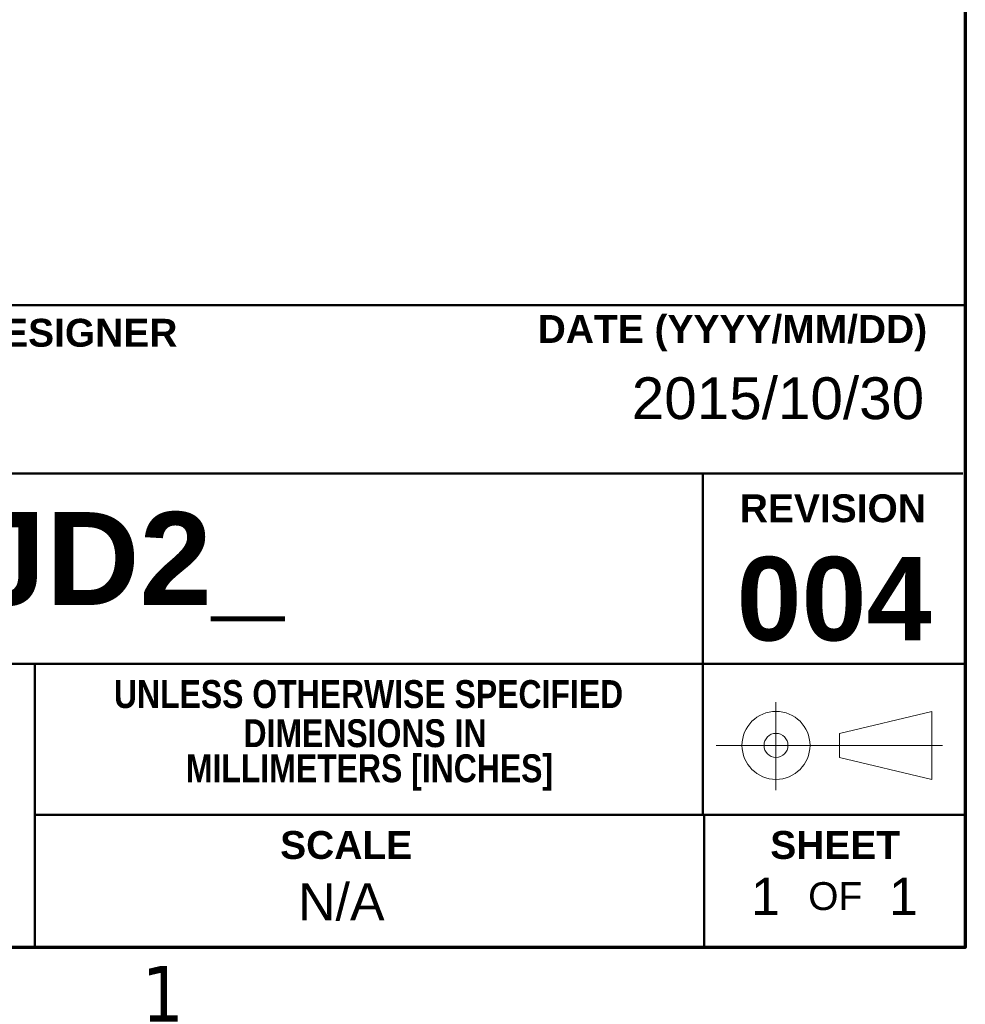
# Model space of a CAD drawing. Header units: inches. Extents: x 0.2 to 29.5, y 0.6 to 18.6.
# Tile 20 of 21: x 25.5 to 29.1, y 0.9 to 4.6. Entities that reach past the tile are written whole.
import ezdxf

# ---------------------------------------------------------------- set-up
doc = ezdxf.new("R2010")
doc.units = ezdxf.units.IN
doc.header["$LTSCALE"] = 1.75
doc.header["$MEASUREMENT"] = 0
doc.layers.add('Border (ANSI)', color=7, linetype='Continuous', lineweight=70)
doc.layers.add('Title (ANSI)', color=7, linetype='Continuous', lineweight=50)
doc.layers.add('FORMAT', color=5, linetype='Continuous', lineweight=25, true_color=0x0000ff)
doc.styles.add('Note Text (ANSI)', font='tahoma.ttf')
doc.styles.add('Text Style107', font='arialbd.ttf')
doc.styles.add('Text Style117', font='arialbd.ttf')
doc.styles.add('Text Style47', font='ARIALN.TTF')
doc.styles.add('Text Style50', font='arial.ttf')
doc.styles.add('Text Style55', font='arial.ttf')
doc.styles.add('Text Style59', font='arial.ttf')

# ---------------------------------------------------------------- blocks, each defined once
blk = doc.blocks.new('Borders Default Border')
at = {"layer": 'Border (ANSI)', "flags": 128}
blk.add_lwpolyline([(0.38, 0.62), (0.38, 10.38), (16.62, 10.38), (16.62, 0.62), (0.38, 0.62)], dxfattribs=at)
at = {"layer": 'Border (ANSI)', "insert": (14.8479, 0.46), "char_height": 0.12, "attachment_point": 7, "line_spacing_factor": 1.875, "style": 'Note Text (ANSI)'}
blk.add_mtext('1', dxfattribs=at)
blk = doc.blocks.new('Title Blocks ICD TITLE BLOCK MM CUSTOMER')
at = {"layer": 'FORMAT', "color": 7, "linetype": 'Continuous', "lineweight": 5}
for p, q in [((10.854, 7.7199), (10.854, 7.5304)), ((10.991, 7.6528), (11.189, 7.7002)), ((11.189, 7.7002), (11.189, 7.5538)), ((10.991, 7.6528), (10.991, 7.6012)), ((11.2126, 7.627), (10.7256, 7.627)), ((10.991, 7.6012), (11.189, 7.5538))]:
    blk.add_line(p, q, dxfattribs=at)
for radius in [0.0732, 0.0258]:
    blk.add_circle((10.854, 7.627), radius, dxfattribs=at)
at = {"layer": 'Title (ANSI)'}
for p, q in [((3.2614, 8.5744), (11.2614, 8.5744)), ((11.2614, 8.5744), (11.2614, 7.4772)), ((3.2614, 8.212), (11.2564, 8.212)), ((10.6964, 8.2122), (10.6964, 7.4772)), ((7.2663, 7.8022), (11.2614, 7.8022)), ((9.2591, 7.1922), (9.2591, 7.8022)), ((9.2591, 7.4772), (11.2614, 7.4772)), ((10.6991, 7.4771), (10.6991, 7.1921)), ((11.2614, 7.1921), (3.2614, 7.1921))]:
    blk.add_line(p, q, dxfattribs=at)
at = {"layer": 'Title (ANSI)', "char_height": 0.06, "style": 'Note Text (ANSI)'}
for s, insert, width, attachment_point in [('\\fArial|b1|i0;\\H0.0600;DRAFTER/DESIGNER', (8.7045, 8.5144), 0.861768, 4), ('\\fArial|b1|i0;\\H0.0600;DATE (YYYY/MM/DD)', (11.1793, 8.5144), 0.838354, 6), ('\\fArial Narrow|b1|i0;\\H0.0600;DIMENSIONS IN', (9.9696, 7.6528), 0.838354, 5), ('\\fArial Narrow|b1|i0;\\H0.0600; MILLIMETERS [INCHES]', (9.9696, 7.5686), 0.838354, 5)]:
    blk.add_mtext(s, dxfattribs=dict(at, insert=insert, width=width, attachment_point=attachment_point))
at = {"layer": 'Title (ANSI)', "char_height": 0.06, "attachment_point": 5, "style": 'Note Text (ANSI)'}
for s, insert in [('\\fArial|b1|i0;\\H0.0600;REVISION', (10.9764, 8.137)), ('\\fArial Narrow|b1|i0;\\H0.0600;UNLESS OTHERWISE SPECIFIED', (9.9772, 7.737)), ('\\fArial|b1|i0;\\H0.0600;SCALE', (9.929, 7.4121)), ('\\fArial|b1|i0;\\H0.0600;SHEET', (10.9814, 7.4121)), ('\\fArial|b0|i0;\\H0.0600;OF', (10.9814, 7.3021))]:
    blk.add_mtext(s, dxfattribs=dict(at, insert=insert))
at = {"layer": 'Title (ANSI)'}
for tag, p, height, style in [('<TITLE_1>_001', (3.6368, 8.3375), 0.09, 'Text Style50'), ('DESIGNER_001', (8.7789, 8.3294), 0.09, 'Text Style50'), ('<DRAWN_DATE>_001', (10.5436, 8.3294), 0.09, 'Text Style50'), ('<PART_NUMBER>_001', (8.9256, 7.9293), 0.2, 'Text Style117'), ('Sheet_Size_001', (7.3651, 7.9055), 0.13, 'Text Style55'), ('<REVISION_NUMBER>_001', (10.7692, 7.8528), 0.18, 'Text Style107'), ('COPYRIGHT_YEAR_001', (4.6229, 7.2707), 0.07, 'Text Style47'), ('Sheet_Number_001', (10.8001, 7.2619), 0.08, 'Text Style59'), ('Number_of_sheets_001', (11.097, 7.2619), 0.08, 'Text Style59'), ('<SCALE>_001', (9.8254, 7.2503), 0.08, 'Text Style59')]:
    blk.add_attdef(tag, p, '', height=height, dxfattribs=dict(at, style=style))

msp = doc.modelspace()

# ---------------------------------------------------------------- block references
at = {"xscale": 1.75, "yscale": 1.75, "zscale": 1.75}
msp.add_blockref('Borders Default Border', (0, 0), dxfattribs=at)
ref = msp.add_blockref('Title Blocks ICD TITLE BLOCK MM CUSTOMER', (9.3776, -11.5011), dxfattribs=dict(xscale=1.75, yscale=1.75, zscale=1.75))
ref.add_attrib('Sheet_Number_001', '1', (28.2777, 1.2072), dxfattribs={"layer": 'Title (ANSI)', "height": 0.14, "style": 'Text Style59'})
ref.add_attrib('Number_of_sheets_001', '1', (28.7973, 1.2072), dxfattribs={"layer": 'Title (ANSI)', "height": 0.14, "style": 'Text Style59'})
ref.add_attrib('<REVISION_NUMBER>_001', '004', (28.2237, 2.2413), dxfattribs={"layer": 'Title (ANSI)', "height": 0.315, "style": 'Text Style107'})
ref.add_attrib('<DRAWN_DATE>_001', '2015/10/30', (27.8289, 3.0753), dxfattribs={"layer": 'Title (ANSI)', "height": 0.1575, "style": 'Text Style50'})
ref.add_attrib('<PART_NUMBER>_001', 'HJD2_', (24.9974, 2.3751), dxfattribs={"layer": 'Title (ANSI)', "height": 0.35, "style": 'Text Style117'})
ref.add_attrib('<SCALE>_001', 'N/A', (26.5721, 1.1869), dxfattribs={"layer": 'Title (ANSI)', "height": 0.14, "style": 'Text Style59'})

doc.saveas('drawing.dxf')
